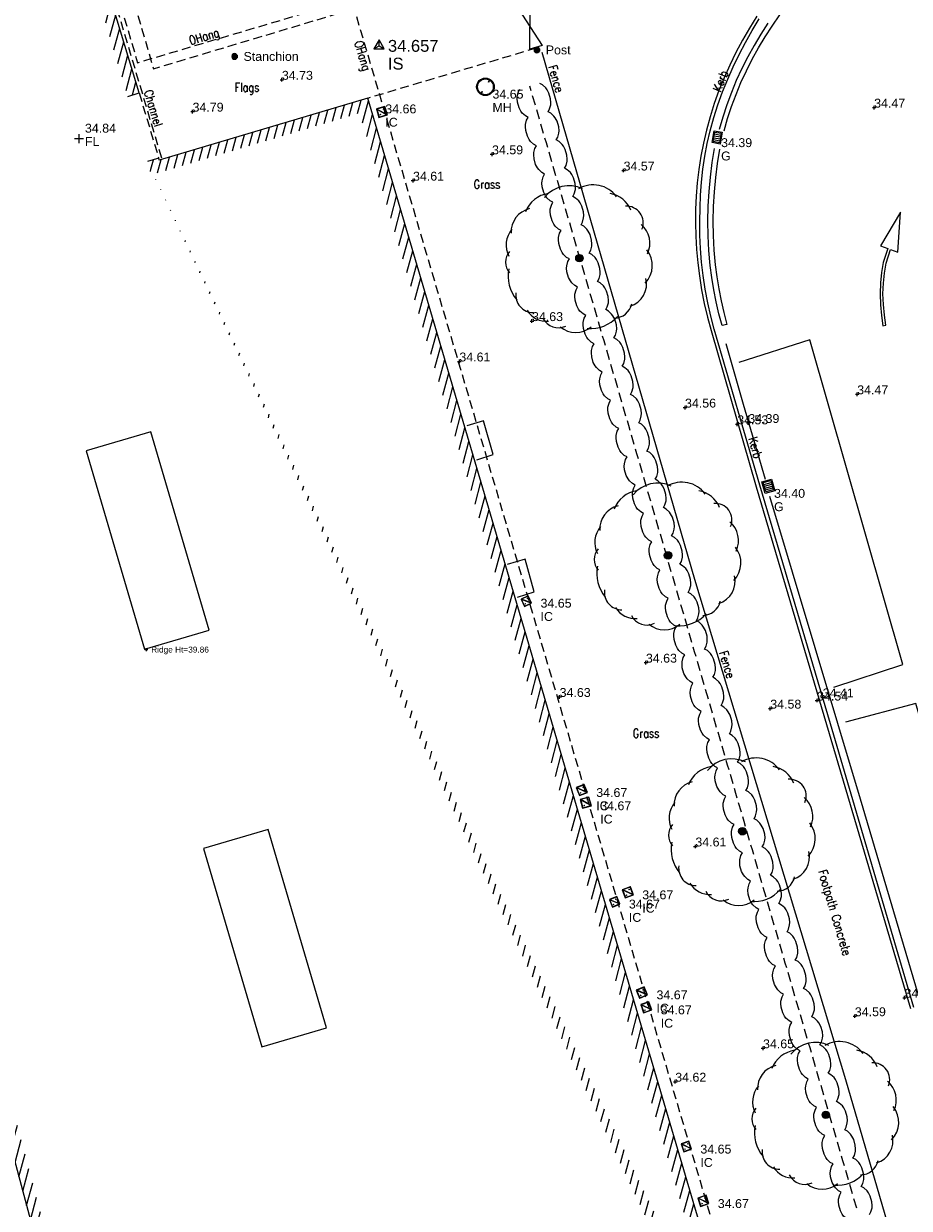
# Model space of a CAD drawing. Extents: x 708194 to 708420, y 776576 to 776889.
# Tile 18 of 30: x 708324 to 708354, y 776661 to 776701. Entities that reach past the tile are written whole.
import ezdxf
from ezdxf.enums import TextEntityAlignment as Align

# ---------------------------------------------------------------- set-up
doc = ezdxf.new("R2010")
doc.units = 0
doc.header["$LTSCALE"] = 0.15
doc.header["$MEASUREMENT"] = 0
doc.linetypes.add('Dashed', pattern=[3, 2, -1])
doc.layers.get('0').update_dxf_attribs({"linetype": 'CONTINUOUS'})
for name, color, linetype in [('Building', 8, 'CONTINUOUS'), ('Building Heights', 6, 'CONTINUOUS'), ('Channel', 132, 'Dashed'), ('Fence', 32, 'CONTINUOUS'), ('Floor Level', 7, 'CONTINUOUS'), ('Gate', 3, 'CONTINUOUS'), ('Gen Spec', 7, 'CONTINUOUS'), ('Ground Levels', 3, 'CONTINUOUS'), ('Gulley', 4, 'CONTINUOUS'), ('Hedge', 3, 'CONTINUOUS'), ('IC', 5, 'CONTINUOUS'), ('Kerb', 30, 'CONTINUOUS'), ('Levels', 7, 'CONTINUOUS'), ('Manholes', 7, 'CONTINUOUS'), ('OHang', 6, 'Dashed'), ('Road Markings', 9, 'CONTINUOUS'), ('Street Furniture', 1, 'CONTINUOUS'), ('Survey Stations', 1, 'CONTINUOUS'), ('Text', 2, 'CONTINUOUS'), ('Top of Kerb Line', 2, 'CONTINUOUS'), ('Trees', 3, 'CONTINUOUS'), ('Verge', 1, 'Dashed')]:
    doc.layers.add(name, color=color, linetype=linetype)
doc.styles.add('Default', font='arial.ttf')
doc.styles.add('Height Annotation', font='arial.ttf')
doc.styles.get("Standard").update_dxf_attribs({"font": 'ROMANS.SHX', "width": 0.8, "height": 0.3})
doc.styles.add('Station Text', font='arial.ttf')
pattern_1 = [(75, (0, 0), (-0.24148145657, 0.064704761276), [])]

# ---------------------------------------------------------------- blocks, each defined once
blk = doc.blocks.new('GULLY1')
at = {"color": 4, "linetype": 'Continuous', "flags": 128}
for points in [[(0.467377, 0.422146), (0, 0.422146)], [(0, 0.422146), (0, 0)], [(0, 0), (0.467377, 0)], [(0.420528, 0.375297), (0.046848, 0.375297)], [(0.046848, 0.375297), (0.046848, 0.046848)], [(0.046848, 0.046848), (0.420528, 0.046848)], [(0.124528, 0.046848), (0.124528, 0.375297)], [(0.198528, 0.046848), (0.198528, 0.375297)], [(0.272528, 0.046848), (0.272528, 0.375297)], [(0.346528, 0.046848), (0.346528, 0.375297)], [(0.420528, 0.046848), (0.420528, 0.375297)], [(0.467377, 0), (0.467377, 0.422146)]]:
    blk.add_lwpolyline(points, dxfattribs=at)
blk = doc.blocks.new('PT_PLUS')
at = {"color": 0, "linetype": 'Continuous', "flags": 128}
for points in [[(-0.5, 0), (0.5, 0)], [(0, -0.5), (0, 0.5)]]:
    blk.add_lwpolyline(points, dxfattribs=at)
blk = doc.blocks.new('PT_STATION')
at = {"color": 0, "linetype": 'Continuous', "flags": 128}
for points in [[(0, 0.5), (-0.433, -0.25)], [(-0.433, -0.25), (0, 0), (0, 0.5)], [(0.433, -0.25), (0, 0.5)], [(0, 0), (0.433, -0.25)], [(-0.433, -0.25), (0.433, -0.25)]]:
    blk.add_lwpolyline(points, dxfattribs=at)
blk = doc.blocks.new('MHS1')
at = {"color": 7, "linetype": 'Continuous', "flags": 128}
for points in [[(0.665963, 0.665963), (0, 0.665963)], [(0, 0.665963), (0, 0)], [(0, 0), (0.665963, 0)], [(0.652643, 0.652643), (0.013319, 0.652643)], [(0.013319, 0.652643), (0.013319, 0.013319)], [(0.013319, 0.013319), (0.652643, 0.013319)], [(0.019979, 0.019979), (0.645984, 0.645984)], [(0.019979, 0.029397), (0.636566, 0.645984)], [(0.645984, 0.645984), (0.019979, 0.645984)], [(0.019979, 0.645984), (0.019979, 0.019979)], [(0.019979, 0.019979), (0.645984, 0.019979)], [(0.029397, 0.019979), (0.645984, 0.636566)], [(0.146713, 0.513599), (0.152363, 0.51925)], [(0.155674, 0.504638), (0.146713, 0.513599)], [(0.161325, 0.510289), (0.152363, 0.51925)], [(0.171657, 0.488655), (0.180618, 0.479694)], [(0.177308, 0.494306), (0.186269, 0.485345)], [(0.186269, 0.485345), (0.180618, 0.479694)], [(0.479694, 0.180618), (0.485345, 0.186269)], [(0.488655, 0.171657), (0.479694, 0.180618)], [(0.494306, 0.177308), (0.485345, 0.186269)], [(0.504638, 0.155674), (0.513599, 0.146713)], [(0.510289, 0.161325), (0.51925, 0.152363)], [(0.51925, 0.152363), (0.513599, 0.146713)], [(0.645984, 0.019979), (0.645984, 0.645984)], [(0.652643, 0.013319), (0.652643, 0.652643)], [(0.665963, 0), (0.665963, 0.665963)]]:
    blk.add_lwpolyline(points, dxfattribs=at)
at = {"color": 7, "linetype": 'Continuous'}
for centre, start, end in [((0.166491, 0.499472), 154.471221, 295.528779), ((0.166491, 0.499472), -25.528779, 115.528779), ((0.499472, 0.166491), 154.471221, 295.528779), ((0.499472, 0.166491), -25.528779, 115.528779)]:
    blk.add_arc(centre, 0.011987, start, end, dxfattribs=at)
blk = doc.blocks.new('RS')
at = {"color": 8, "linetype": 'Continuous', "flags": 128}
for points in [[(-0.083713, 0.044426), (-0.083713, -0.044426)], [(-0.073184, -0.060215), (-0.073184, 0.060215)], [(-0.062653, 0.071107), (-0.062654, -0.071107)], [(-0.052123, -0.07915), (-0.052123, 0.07915)], [(-0.041594, 0.085156), (-0.041594, -0.085156)], [(-0.031064, -0.089536), (-0.031064, 0.089536)], [(-0.020533, 0.09252), (-0.020533, -0.09252)], [(-0.010004, -0.09477), (-0.010004, 0.09477)], [(0.000526, 0.09477), (0.000526, -0.09477)], [(0.011056, -0.09477), (0.011056, 0.09477)], [(0.021587, 0.09228), (0.021587, -0.09228)], [(0.032116, -0.089164), (0.032116, 0.089164)], [(0.042646, 0.084634), (0.042646, -0.084634)], [(0.053177, -0.078447), (0.053177, 0.078447)], [(0.063706, 0.070165), (0.063706, -0.070165)], [(0.074236, -0.058912), (0.074236, 0.058912)], [(0.084767, 0.04212), (0.084767, -0.042382)]]:
    blk.add_lwpolyline(points, dxfattribs=at)
at = {"color": 8, "linetype": 'Continuous'}
blk.add_arc((0, 0), 0.094771, 90.318307, 449.681693, dxfattribs=at)
blk = doc.blocks.new('TREE5')
at = {"color": 44, "linetype": 'Continuous', "flags": 128}
for points in [[(-0.094481, 0.084411), (-0.094481, -0.084411)], [(-0.067486, -0.107226), (-0.067486, 0.107226)], [(-0.040492, 0.120051), (-0.040492, -0.120051)], [(-0.013497, -0.125975), (-0.013497, 0.125975)], [(0.013497, 0.125975), (0.013497, -0.125975)], [(0.040492, -0.120051), (0.040492, 0.120051)], [(0.067486, 0.107226), (0.067486, -0.107226)], [(0.094481, -0.084411), (0.094481, 0.084411)]]:
    blk.add_lwpolyline(points, dxfattribs=at)
at = {"color": 44, "linetype": 'Continuous'}
blk.add_circle((0, 0), 0.126696, dxfattribs=at)
at = {"color": 3, "linetype": 'Continuous'}
for centre, radius, start, end in [((-0.351434, 1.376214), 1.066942, 64.735942, 141.078875), ((0.463374, 1.490188), 0.983588, 36.358776, 120.104647), ((-0.913951, 1.214287), 0.975335, 97.87745, 158.95866), ((0.897292, 1.289976), 0.902002, 21.327575, 80.817338), ((-1.495841, 0.88369), 0.811557, 103.867301, 182.986637), ((1.597409, 1.194285), 0.559657, -23.033508, 94.852954), ((-1.647334, 0.439368), 0.828785, 139.709963, 206.870364), ((1.545857, 0.500679), 0.833678, -25.245246, 49.646184), ((-1.939407, -0.136073), 0.554512, 139.308665, 220.691335), ((1.612818, -0.253196), 0.848096, -44.321793, 38.869171), ((-1.156085, -0.604727), 1.253935, 168.91805, 219.84474), ((1.480601, -0.869183), 0.78757, -73.009177, 13.519414), ((-1.564101, -1.249366), 0.587302, 171.949072, 270.746483), ((1.169291, -1.415867), 0.608241, -89.449267, -11.971919), ((-1.106335, -1.359725), 0.773709, -149.167056, -85.648095), ((0.375133, -1.162346), 1.214916, -95.219623, -41.698425), ((-0.712871, -1.769669), 0.580891, -154.025606, -64.025606), ((-0.123705, -1.708457), 0.803156, -130.556891, -49.443109)]:
    blk.add_arc(centre, radius, start, end, dxfattribs=at)
blk = doc.blocks.new('MHR1')
at = {"color": 7, "linetype": 'Continuous', "flags": 128}
for points in [[(0.081175, 0.003996), (0.068502, 0.003996)], [(0.068502, -0.003996), (0.068502, 0.003996)], [(0.103779, 0.003996), (0.116452, 0.003996)], [(0.116452, 0.003996), (0.116452, -0.003996)], [(0.562184, 0.003996), (0.549511, 0.003996)], [(0.549511, -0.003996), (0.549511, 0.003996)], [(0.584787, 0.003996), (0.59746, 0.003996)], [(0.59746, 0.003996), (0.59746, -0.003996)], [(0.081175, -0.003996), (0.068502, -0.003996)], [(0.103779, -0.003996), (0.116452, -0.003996)], [(0.562184, -0.003996), (0.549511, -0.003996)], [(0.584787, -0.003996), (0.59746, -0.003996)]]:
    blk.add_lwpolyline(points, dxfattribs=at)
at = {"color": 7, "linetype": 'Continuous'}
for radius in [0.332981, 0.299683]:
    blk.add_circle((0.332981, 0), radius, dxfattribs=at)
for centre, start, end in [((0.092477, 0), 19.471221, 160.528779), ((0.573486, 0), 19.471221, 160.528779), ((0.092477, 0), -160.528779, -19.471221), ((0.573486, 0), -160.528779, -19.471221)]:
    blk.add_arc(centre, 0.011987, start, end, dxfattribs=at)

msp = doc.modelspace()

# ---------------------------------------------------------------- hatches: boundary and pattern name
at = {"layer": 'Text'}
h = msp.add_hatch(dxfattribs=at)
h.set_pattern_fill('ANSI31', color=256, scale=2, angle=30)
h.set_pattern_definition(pattern_1)
h.paths.add_polyline_path([(708327.208, 776698.773), (708326.096, 776702.482), (708333.161, 776704.581), (708325.069, 776732.013), (708316.334, 776729.345), (708316.891, 776727.365), (708316.506, 776727.257), (708315.843, 776729.613), (708325.338, 776732.514), (708333.658, 776704.311), (708326.594, 776702.213), (708327.591, 776698.888)])
h = msp.add_hatch(dxfattribs=at)
h.set_pattern_fill('ANSI31', color=256, scale=2, angle=30)
h.set_pattern_definition(pattern_1)
edge = h.paths.add_edge_path()
edge.add_line((708348.628, 776653.565), (708335.31, 776698.711))
edge.add_line((708335.31, 776698.711), (708328.271, 776696.62))
edge.add_line((708328.271, 776696.62), (708328.252, 776696.685))
edge.add_line((708328.252, 776696.685), (708327.868, 776696.57))
edge.add_line((708348.245, 776653.452), (708335.04, 776698.214))
edge.add_line((708335.04, 776698.214), (708328.002, 776696.123))
edge.add_line((708328.002, 776696.123), (708327.868, 776696.57))
h = msp.add_hatch(dxfattribs=at)
h.set_pattern_fill('ANSI31', color=256, scale=2, angle=30)
h.set_pattern_definition(pattern_1)
h.paths.add_polyline_path([(708317.454, 776696.692), (708317.068, 776696.589), (708317.094, 776696.492), (708314.593, 776695.825), (708325.949, 776653.224), (708326.336, 776653.328), (708315.083, 776695.542), (708317.583, 776696.208)])

# ---------------------------------------------------------------- linework, layer by layer
at = {"layer": 'Building', "flags": 128}
for points in [[(708327.208, 776698.773), (708327.591, 776698.888), (708326.594, 776702.213), (708333.658, 776704.311), (708325.338, 776732.514), (708315.843, 776729.613), (708316.506, 776727.257)], [(708317.454, 776696.692), (708317.068, 776696.589), (708317.094, 776696.492), (708314.593, 776695.825), (708325.949, 776653.224), (708326.336, 776653.328)]]:
    msp.add_lwpolyline(points, dxfattribs=at)
at = {"layer": 'Building'}
msp.add_lwpolyline([(708348.628, 776653.565), (708335.31, 776698.711), (708328.271, 776696.62), (708328.252, 776696.685), (708327.868, 776696.57)], dxfattribs=at)
at = {"layer": 'Channel', "flags": 128}
msp.add_lwpolyline([(708328.351, 776696.69), (708326.716, 776702.184)], dxfattribs=at)
at = {"layer": 'Fence', "flags": 128}
for points in [[(708361.355, 776632.032), (708360.639, 776634.235), (708355.553, 776651.515), (708351.456, 776665.57), (708346.359, 776682.467), (708341.195, 776700.259)], [(708338.999, 776686.505), (708339.548, 776686.682), (708339.217, 776687.821), (708338.656, 776687.652)], [(708340.362, 776681.865), (708340.93, 776682.048), (708340.622, 776683.149), (708340.023, 776682.972)]]:
    msp.add_lwpolyline(points, dxfattribs=at)
at = {"layer": 'Gate', "flags": 128}
msp.add_lwpolyline([(708341.197, 776700.489), (708340.785, 776700.37), (708340.8, 776701.862), (708340.389, 776701.743)], close=True, dxfattribs=at)
at = {"layer": 'Gen Spec', "flags": 128}
for points in [[(708325.8, 776686.801), (708327.774, 776680.108), (708329.957, 776680.752), (708327.983, 776687.445)], [(708329.762, 776673.376), (708331.736, 776666.683), (708333.919, 776667.327), (708331.945, 776674.02)]]:
    msp.add_lwpolyline(points, close=True, dxfattribs=at)
at = {"layer": 'Hedge'}
for p, q in [((708340.831, 776698.954), (708340.785, 776699.113)), ((708340.971, 776698.476), (708340.878, 776698.794)), ((708341.249, 776697.521), (708341.156, 776697.839)), ((708341.527, 776696.567), (708341.434, 776696.885)), ((708341.805, 776695.612), (708341.713, 776695.93)), ((708342.084, 776694.657), (708341.991, 776694.975)), ((708342.362, 776693.702), (708342.269, 776694.02)), ((708342.64, 776692.747), (708342.548, 776693.065)), ((708342.918, 776691.793), (708342.826, 776692.111)), ((708343.197, 776690.838), (708343.104, 776691.156)), ((708343.475, 776689.883), (708343.382, 776690.201)), ((708343.753, 776688.928), (708343.661, 776689.246)), ((708344.031, 776687.974), (708343.939, 776688.291)), ((708344.31, 776687.019), (708344.217, 776687.337)), ((708344.588, 776686.064), (708344.495, 776686.382)), ((708344.866, 776685.109), (708344.774, 776685.427)), ((708345.145, 776684.154), (708345.052, 776684.472)), ((708345.423, 776683.2), (708345.33, 776683.518)), ((708345.701, 776682.245), (708345.608, 776682.563)), ((708345.979, 776681.29), (708345.887, 776681.608)), ((708346.258, 776680.335), (708346.165, 776680.653)), ((708346.536, 776679.381), (708346.443, 776679.698)), ((708346.814, 776678.426), (708346.721, 776678.744)), ((708347.092, 776677.471), (708347, 776677.789)), ((708347.371, 776676.516), (708347.278, 776676.834)), ((708347.649, 776675.561), (708347.556, 776675.879)), ((708347.927, 776674.607), (708347.834, 776674.925)), ((708348.205, 776673.652), (708348.113, 776673.97)), ((708348.484, 776672.697), (708348.391, 776673.015)), ((708348.762, 776671.742), (708348.669, 776672.06)), ((708349.04, 776670.787), (708348.948, 776671.105)), ((708349.318, 776669.833), (708349.226, 776670.151)), ((708349.597, 776668.878), (708349.504, 776669.196)), ((708349.875, 776667.923), (708349.782, 776668.241)), ((708350.153, 776666.968), (708350.061, 776667.286)), ((708350.431, 776666.014), (708350.339, 776666.331)), ((708350.71, 776665.059), (708350.617, 776665.377)), ((708350.988, 776664.104), (708350.895, 776664.422)), ((708351.266, 776663.149), (708351.174, 776663.467)), ((708351.545, 776662.194), (708351.452, 776662.512)), ((708351.823, 776661.24), (708351.73, 776661.558))]:
    msp.add_line(p, q, dxfattribs=at)
at = {"layer": 'Hedge', "flags": 128}
for points in [[(708340.727, 776698.06), (708340.634, 776698.111), (708340.528, 776698.209), (708340.483, 776698.274), (708340.424, 776698.386), (708340.368, 776698.577), (708340.357, 776698.704), (708340.361, 776698.782), (708340.398, 776698.922), (708340.449, 776699.015)], [(708341.399, 776698.256), (708341.45, 776698.349), (708341.488, 776698.489), (708341.491, 776698.568), (708341.48, 776698.694), (708341.424, 776698.885), (708341.366, 776698.997), (708341.321, 776699.062), (708341.214, 776699.16), (708341.121, 776699.211)], [(708341.006, 776697.106), (708340.913, 776697.156), (708340.806, 776697.254), (708340.761, 776697.319), (708340.702, 776697.431), (708340.647, 776697.622), (708340.636, 776697.749), (708340.639, 776697.827), (708340.676, 776697.968), (708340.727, 776698.06)], [(708341.11, 776697.999), (708341.063, 776698.158), (708341.017, 776698.317)], [(708341.678, 776697.301), (708341.729, 776697.394), (708341.766, 776697.534), (708341.769, 776697.613), (708341.758, 776697.739), (708341.703, 776697.93), (708341.644, 776698.043), (708341.599, 776698.107), (708341.492, 776698.206), (708341.399, 776698.256)], [(708341.388, 776697.044), (708341.342, 776697.203), (708341.295, 776697.362)], [(708341.956, 776696.347), (708342.007, 776696.439), (708342.044, 776696.58), (708342.047, 776696.658), (708342.037, 776696.784), (708341.981, 776696.975), (708341.922, 776697.088), (708341.877, 776697.152), (708341.77, 776697.251), (708341.678, 776697.301)], [(708341.284, 776696.151), (708341.191, 776696.201), (708341.084, 776696.3), (708341.039, 776696.364), (708340.98, 776696.477), (708340.925, 776696.668), (708340.914, 776696.794), (708340.917, 776696.873), (708340.954, 776697.013), (708341.006, 776697.106)], [(708341.562, 776695.196), (708341.469, 776695.247), (708341.362, 776695.345), (708341.317, 776695.41), (708341.259, 776695.522), (708341.203, 776695.713), (708341.192, 776695.839), (708341.195, 776695.918), (708341.233, 776696.058), (708341.284, 776696.151)], [(708341.666, 776696.089), (708341.62, 776696.249), (708341.574, 776696.407)], [(708342.234, 776695.392), (708342.285, 776695.484), (708342.322, 776695.625), (708342.326, 776695.703), (708342.315, 776695.83), (708342.259, 776696.021), (708342.2, 776696.133), (708342.155, 776696.198), (708342.049, 776696.296), (708341.956, 776696.347)], [(708341.945, 776695.134), (708341.898, 776695.294), (708341.852, 776695.452)], [(708342.512, 776694.437), (708342.563, 776694.53), (708342.601, 776694.67), (708342.604, 776694.749), (708342.593, 776694.875), (708342.537, 776695.066), (708342.479, 776695.178), (708342.434, 776695.243), (708342.327, 776695.341), (708342.234, 776695.392)], [(708341.84, 776694.241), (708341.747, 776694.292), (708341.641, 776694.39), (708341.596, 776694.455), (708341.537, 776694.567), (708341.481, 776694.758), (708341.471, 776694.884), (708341.474, 776694.963), (708341.511, 776695.103), (708341.562, 776695.196)], [(708342.223, 776694.18), (708342.176, 776694.339), (708342.13, 776694.498)], [(708342.119, 776693.286), (708342.026, 776693.337), (708341.919, 776693.435), (708341.874, 776693.5), (708341.815, 776693.612), (708341.76, 776693.803), (708341.749, 776693.93), (708341.752, 776694.008), (708341.789, 776694.149), (708341.84, 776694.241)], [(708342.791, 776693.482), (708342.842, 776693.575), (708342.879, 776693.715), (708342.882, 776693.794), (708342.871, 776693.92), (708342.816, 776694.111), (708342.757, 776694.223), (708342.712, 776694.288), (708342.605, 776694.386), (708342.512, 776694.437)], [(708342.397, 776692.332), (708342.304, 776692.382), (708342.197, 776692.481), (708342.152, 776692.545), (708342.093, 776692.658), (708342.038, 776692.849), (708342.027, 776692.975), (708342.03, 776693.053), (708342.067, 776693.194), (708342.119, 776693.286)], [(708342.501, 776693.225), (708342.455, 776693.384), (708342.408, 776693.543)], [(708343.069, 776692.527), (708343.12, 776692.62), (708343.157, 776692.76), (708343.16, 776692.839), (708343.15, 776692.965), (708343.094, 776693.156), (708343.035, 776693.269), (708342.99, 776693.333), (708342.883, 776693.432), (708342.791, 776693.482)], [(708342.779, 776692.27), (708342.733, 776692.43), (708342.687, 776692.588)], [(708343.347, 776691.573), (708343.398, 776691.665), (708343.435, 776691.806), (708343.439, 776691.884), (708343.428, 776692.011), (708343.372, 776692.201), (708343.313, 776692.314), (708343.269, 776692.378), (708343.162, 776692.477), (708343.069, 776692.527)], [(708342.675, 776691.377), (708342.582, 776691.427), (708342.475, 776691.526), (708342.431, 776691.59), (708342.372, 776691.703), (708342.316, 776691.894), (708342.305, 776692.02), (708342.308, 776692.099), (708342.346, 776692.239), (708342.397, 776692.332)], [(708342.953, 776690.422), (708342.86, 776690.473), (708342.754, 776690.571), (708342.709, 776690.636), (708342.65, 776690.748), (708342.594, 776690.939), (708342.584, 776691.065), (708342.587, 776691.144), (708342.624, 776691.284), (708342.675, 776691.377)], [(708343.058, 776691.315), (708343.011, 776691.475), (708342.965, 776691.633)], [(708343.625, 776690.618), (708343.677, 776690.71), (708343.714, 776690.851), (708343.717, 776690.929), (708343.706, 776691.056), (708343.65, 776691.247), (708343.592, 776691.359), (708343.547, 776691.424), (708343.44, 776691.522), (708343.347, 776691.573)], [(708343.336, 776690.361), (708343.289, 776690.52), (708343.243, 776690.678)], [(708343.904, 776689.663), (708343.955, 776689.756), (708343.992, 776689.896), (708343.995, 776689.975), (708343.984, 776690.101), (708343.929, 776690.292), (708343.87, 776690.404), (708343.825, 776690.469), (708343.718, 776690.567), (708343.625, 776690.618)], [(708343.232, 776689.467), (708343.139, 776689.518), (708343.032, 776689.616), (708342.987, 776689.681), (708342.928, 776689.793), (708342.873, 776689.984), (708342.862, 776690.11), (708342.865, 776690.189), (708342.902, 776690.329), (708342.953, 776690.422)], [(708343.614, 776689.406), (708343.568, 776689.565), (708343.521, 776689.724)], [(708344.182, 776688.708), (708344.233, 776688.801), (708344.27, 776688.941), (708344.273, 776689.02), (708344.263, 776689.146), (708344.207, 776689.337), (708344.148, 776689.45), (708344.103, 776689.514), (708343.997, 776689.612), (708343.904, 776689.663)], [(708343.51, 776688.512), (708343.417, 776688.563), (708343.31, 776688.661), (708343.265, 776688.726), (708343.207, 776688.838), (708343.151, 776689.029), (708343.14, 776689.156), (708343.143, 776689.234), (708343.18, 776689.375), (708343.232, 776689.467)], [(708343.788, 776687.558), (708343.695, 776687.608), (708343.588, 776687.707), (708343.544, 776687.771), (708343.485, 776687.884), (708343.429, 776688.075), (708343.418, 776688.201), (708343.421, 776688.28), (708343.459, 776688.42), (708343.51, 776688.512)], [(708343.892, 776688.451), (708343.846, 776688.61), (708343.8, 776688.769)], [(708344.46, 776687.754), (708344.511, 776687.846), (708344.549, 776687.986), (708344.552, 776688.065), (708344.541, 776688.191), (708344.485, 776688.382), (708344.426, 776688.495), (708344.382, 776688.559), (708344.275, 776688.658), (708344.182, 776688.708)], [(708344.171, 776687.496), (708344.124, 776687.656), (708344.078, 776687.814)], [(708344.738, 776686.799), (708344.79, 776686.891), (708344.827, 776687.032), (708344.83, 776687.11), (708344.819, 776687.237), (708344.763, 776687.428), (708344.705, 776687.54), (708344.66, 776687.605), (708344.553, 776687.703), (708344.46, 776687.754)], [(708344.066, 776686.603), (708343.973, 776686.654), (708343.867, 776686.752), (708343.822, 776686.816), (708343.763, 776686.929), (708343.707, 776687.12), (708343.697, 776687.246), (708343.7, 776687.325), (708343.737, 776687.465), (708343.788, 776687.558)], [(708344.449, 776686.541), (708344.402, 776686.701), (708344.356, 776686.859)], [(708344.345, 776685.648), (708344.252, 776685.699), (708344.145, 776685.797), (708344.1, 776685.862), (708344.041, 776685.974), (708343.986, 776686.165), (708343.975, 776686.291), (708343.978, 776686.37), (708344.015, 776686.51), (708344.066, 776686.603)], [(708345.017, 776685.844), (708345.068, 776685.937), (708345.105, 776686.077), (708345.108, 776686.156), (708345.097, 776686.282), (708345.042, 776686.473), (708344.983, 776686.585), (708344.938, 776686.65), (708344.831, 776686.748), (708344.738, 776686.799)], [(708344.727, 776685.587), (708344.681, 776685.746), (708344.634, 776685.905)], [(708345.295, 776684.889), (708345.346, 776684.982), (708345.383, 776685.122), (708345.386, 776685.201), (708345.376, 776685.327), (708345.32, 776685.518), (708345.261, 776685.63), (708345.216, 776685.695), (708345.11, 776685.793), (708345.017, 776685.844)], [(708344.623, 776684.693), (708344.53, 776684.744), (708344.423, 776684.842), (708344.378, 776684.907), (708344.32, 776685.019), (708344.264, 776685.21), (708344.253, 776685.337), (708344.256, 776685.415), (708344.293, 776685.556), (708344.345, 776685.648)], [(708345.005, 776684.632), (708344.959, 776684.791), (708344.913, 776684.95)], [(708345.573, 776683.934), (708345.624, 776684.027), (708345.662, 776684.167), (708345.665, 776684.246), (708345.654, 776684.372), (708345.598, 776684.563), (708345.539, 776684.676), (708345.495, 776684.74), (708345.388, 776684.839), (708345.295, 776684.889)], [(708344.901, 776683.739), (708344.808, 776683.789), (708344.701, 776683.888), (708344.657, 776683.952), (708344.598, 776684.065), (708344.542, 776684.255), (708344.531, 776684.382), (708344.535, 776684.46), (708344.572, 776684.601), (708344.623, 776684.693)], [(708345.179, 776682.784), (708345.087, 776682.834), (708344.98, 776682.933), (708344.935, 776682.997), (708344.876, 776683.11), (708344.82, 776683.301), (708344.81, 776683.427), (708344.813, 776683.506), (708344.85, 776683.646), (708344.901, 776683.739)], [(708345.284, 776683.677), (708345.237, 776683.836), (708345.191, 776683.995)], [(708345.851, 776682.98), (708345.903, 776683.072), (708345.94, 776683.213), (708345.943, 776683.291), (708345.932, 776683.417), (708345.877, 776683.608), (708345.818, 776683.721), (708345.773, 776683.785), (708345.666, 776683.884), (708345.573, 776683.934)], [(708345.562, 776682.722), (708345.515, 776682.882), (708345.469, 776683.04)], [(708346.13, 776682.025), (708346.181, 776682.117), (708346.218, 776682.258), (708346.221, 776682.336), (708346.21, 776682.463), (708346.155, 776682.654), (708346.096, 776682.766), (708346.051, 776682.831), (708345.944, 776682.929), (708345.851, 776682.98)], [(708345.458, 776681.829), (708345.365, 776681.88), (708345.258, 776681.978), (708345.213, 776682.043), (708345.154, 776682.155), (708345.099, 776682.346), (708345.088, 776682.472), (708345.091, 776682.551), (708345.128, 776682.691), (708345.179, 776682.784)], [(708345.84, 776681.767), (708345.794, 776681.927), (708345.748, 776682.085)], [(708345.736, 776680.874), (708345.643, 776680.925), (708345.536, 776681.023), (708345.491, 776681.088), (708345.433, 776681.2), (708345.377, 776681.391), (708345.366, 776681.517), (708345.369, 776681.596), (708345.407, 776681.736), (708345.458, 776681.829)], [(708346.408, 776681.07), (708346.459, 776681.163), (708346.496, 776681.303), (708346.499, 776681.382), (708346.489, 776681.508), (708346.433, 776681.699), (708346.374, 776681.811), (708346.329, 776681.876), (708346.223, 776681.974), (708346.13, 776682.025)], [(708346.014, 776679.919), (708345.921, 776679.97), (708345.815, 776680.068), (708345.77, 776680.133), (708345.711, 776680.245), (708345.655, 776680.436), (708345.644, 776680.563), (708345.648, 776680.641), (708345.685, 776680.782), (708345.736, 776680.874)], [(708346.118, 776680.813), (708346.072, 776680.972), (708346.026, 776681.131)], [(708346.686, 776680.115), (708346.737, 776680.208), (708346.775, 776680.348), (708346.778, 776680.427), (708346.767, 776680.553), (708346.711, 776680.744), (708346.653, 776680.856), (708346.608, 776680.921), (708346.501, 776681.019), (708346.408, 776681.07)], [(708346.397, 776679.858), (708346.35, 776680.017), (708346.304, 776680.176)], [(708346.964, 776679.16), (708347.016, 776679.253), (708347.053, 776679.393), (708347.056, 776679.472), (708347.045, 776679.598), (708346.99, 776679.789), (708346.931, 776679.902), (708346.886, 776679.966), (708346.779, 776680.065), (708346.686, 776680.115)], [(708346.292, 776678.965), (708346.2, 776679.015), (708346.093, 776679.114), (708346.048, 776679.178), (708345.989, 776679.291), (708345.933, 776679.482), (708345.923, 776679.608), (708345.926, 776679.686), (708345.963, 776679.827), (708346.014, 776679.919)], [(708346.571, 776678.01), (708346.478, 776678.06), (708346.371, 776678.159), (708346.326, 776678.223), (708346.267, 776678.336), (708346.212, 776678.527), (708346.201, 776678.653), (708346.204, 776678.732), (708346.241, 776678.872), (708346.292, 776678.965)], [(708346.675, 776678.903), (708346.628, 776679.063), (708346.582, 776679.221)], [(708347.243, 776678.206), (708347.294, 776678.298), (708347.331, 776678.439), (708347.334, 776678.517), (708347.323, 776678.644), (708347.268, 776678.835), (708347.209, 776678.947), (708347.164, 776679.012), (708347.057, 776679.11), (708346.964, 776679.16)], [(708346.953, 776677.948), (708346.907, 776678.108), (708346.861, 776678.266)], [(708347.521, 776677.251), (708347.572, 776677.344), (708347.609, 776677.484), (708347.613, 776677.562), (708347.602, 776677.689), (708347.546, 776677.88), (708347.487, 776677.992), (708347.442, 776678.057), (708347.336, 776678.155), (708347.243, 776678.206)], [(708346.849, 776677.055), (708346.756, 776677.106), (708346.649, 776677.204), (708346.604, 776677.269), (708346.546, 776677.381), (708346.49, 776677.572), (708346.479, 776677.698), (708346.482, 776677.777), (708346.52, 776677.917), (708346.571, 776678.01)], [(708347.231, 776676.994), (708347.185, 776677.153), (708347.139, 776677.311)], [(708347.127, 776676.1), (708347.034, 776676.151), (708346.928, 776676.249), (708346.883, 776676.314), (708346.824, 776676.426), (708346.768, 776676.617), (708346.757, 776676.744), (708346.761, 776676.822), (708346.798, 776676.962), (708346.849, 776677.055)], [(708347.799, 776676.296), (708347.85, 776676.389), (708347.888, 776676.529), (708347.891, 776676.608), (708347.88, 776676.734), (708347.824, 776676.925), (708347.766, 776677.037), (708347.721, 776677.102), (708347.614, 776677.2), (708347.521, 776677.251)], [(708347.406, 776675.146), (708347.313, 776675.196), (708347.206, 776675.294), (708347.161, 776675.359), (708347.102, 776675.471), (708347.047, 776675.662), (708347.036, 776675.789), (708347.039, 776675.867), (708347.076, 776676.008), (708347.127, 776676.1)], [(708347.51, 776676.039), (708347.463, 776676.198), (708347.417, 776676.357)], [(708348.078, 776675.341), (708348.129, 776675.434), (708348.166, 776675.574), (708348.169, 776675.653), (708348.158, 776675.779), (708348.103, 776675.97), (708348.044, 776676.083), (708347.999, 776676.147), (708347.892, 776676.246), (708347.799, 776676.296)], [(708347.788, 776675.084), (708347.742, 776675.243), (708347.695, 776675.402)], [(708348.356, 776674.387), (708348.407, 776674.479), (708348.444, 776674.62), (708348.447, 776674.698), (708348.437, 776674.824), (708348.381, 776675.015), (708348.322, 776675.128), (708348.277, 776675.192), (708348.17, 776675.291), (708348.078, 776675.341)], [(708347.684, 776674.191), (708347.591, 776674.241), (708347.484, 776674.34), (708347.439, 776674.404), (708347.38, 776674.517), (708347.325, 776674.708), (708347.314, 776674.834), (708347.317, 776674.913), (708347.354, 776675.053), (708347.406, 776675.146)], [(708347.962, 776673.236), (708347.869, 776673.287), (708347.762, 776673.385), (708347.717, 776673.45), (708347.659, 776673.562), (708347.603, 776673.753), (708347.592, 776673.879), (708347.595, 776673.958), (708347.633, 776674.098), (708347.684, 776674.191)], [(708348.066, 776674.129), (708348.02, 776674.289), (708347.974, 776674.447)], [(708348.634, 776673.432), (708348.685, 776673.524), (708348.722, 776673.665), (708348.726, 776673.743), (708348.715, 776673.87), (708348.659, 776674.061), (708348.6, 776674.173), (708348.555, 776674.238), (708348.449, 776674.336), (708348.356, 776674.387)], [(708348.345, 776673.174), (708348.298, 776673.334), (708348.252, 776673.492)], [(708348.912, 776672.477), (708348.963, 776672.57), (708349.001, 776672.71), (708349.004, 776672.789), (708348.993, 776672.915), (708348.937, 776673.106), (708348.879, 776673.218), (708348.834, 776673.283), (708348.727, 776673.381), (708348.634, 776673.432)], [(708348.24, 776672.281), (708348.147, 776672.332), (708348.041, 776672.43), (708347.996, 776672.495), (708347.937, 776672.607), (708347.881, 776672.798), (708347.871, 776672.924), (708347.874, 776673.003), (708347.911, 776673.143), (708347.962, 776673.236)], [(708348.623, 776672.22), (708348.576, 776672.379), (708348.53, 776672.538)], [(708349.191, 776671.522), (708349.242, 776671.615), (708349.279, 776671.755), (708349.282, 776671.834), (708349.271, 776671.96), (708349.216, 776672.151), (708349.157, 776672.263), (708349.112, 776672.328), (708349.005, 776672.426), (708348.912, 776672.477)], [(708348.519, 776671.326), (708348.426, 776671.377), (708348.319, 776671.475), (708348.274, 776671.54), (708348.215, 776671.652), (708348.16, 776671.843), (708348.149, 776671.97), (708348.152, 776672.048), (708348.189, 776672.189), (708348.24, 776672.281)], [(708348.797, 776670.372), (708348.704, 776670.422), (708348.597, 776670.521), (708348.552, 776670.585), (708348.493, 776670.698), (708348.438, 776670.889), (708348.427, 776671.015), (708348.43, 776671.093), (708348.467, 776671.234), (708348.519, 776671.326)], [(708348.901, 776671.265), (708348.855, 776671.424), (708348.808, 776671.583)], [(708349.469, 776670.567), (708349.52, 776670.66), (708349.557, 776670.8), (708349.56, 776670.879), (708349.55, 776671.005), (708349.494, 776671.196), (708349.435, 776671.309), (708349.39, 776671.373), (708349.283, 776671.472), (708349.191, 776671.522)], [(708349.179, 776670.31), (708349.133, 776670.47), (708349.087, 776670.628)], [(708349.747, 776669.613), (708349.798, 776669.705), (708349.835, 776669.846), (708349.839, 776669.924), (708349.828, 776670.051), (708349.772, 776670.241), (708349.713, 776670.354), (708349.669, 776670.418), (708349.562, 776670.517), (708349.469, 776670.567)], [(708349.075, 776669.417), (708348.982, 776669.467), (708348.875, 776669.566), (708348.831, 776669.63), (708348.772, 776669.743), (708348.716, 776669.934), (708348.705, 776670.06), (708348.708, 776670.139), (708348.746, 776670.279), (708348.797, 776670.372)], [(708349.458, 776669.355), (708349.411, 776669.515), (708349.365, 776669.673)], [(708349.353, 776668.462), (708349.26, 776668.513), (708349.154, 776668.611), (708349.109, 776668.676), (708349.05, 776668.788), (708348.994, 776668.979), (708348.984, 776669.105), (708348.987, 776669.184), (708349.024, 776669.324), (708349.075, 776669.417)], [(708350.025, 776668.658), (708350.077, 776668.75), (708350.114, 776668.891), (708350.117, 776668.969), (708350.106, 776669.096), (708350.05, 776669.287), (708349.992, 776669.399), (708349.947, 776669.464), (708349.84, 776669.562), (708349.747, 776669.613)], [(708349.632, 776667.507), (708349.539, 776667.558), (708349.432, 776667.656), (708349.387, 776667.721), (708349.328, 776667.833), (708349.273, 776668.024), (708349.262, 776668.15), (708349.265, 776668.229), (708349.302, 776668.369), (708349.353, 776668.462)], [(708349.736, 776668.401), (708349.689, 776668.56), (708349.643, 776668.718)], [(708350.304, 776667.703), (708350.355, 776667.796), (708350.392, 776667.936), (708350.395, 776668.015), (708350.384, 776668.141), (708350.329, 776668.332), (708350.27, 776668.444), (708350.225, 776668.509), (708350.118, 776668.607), (708350.025, 776668.658)], [(708350.014, 776667.446), (708349.968, 776667.605), (708349.921, 776667.764)], [(708350.582, 776666.748), (708350.633, 776666.841), (708350.67, 776666.981), (708350.673, 776667.06), (708350.663, 776667.186), (708350.607, 776667.377), (708350.548, 776667.49), (708350.503, 776667.554), (708350.397, 776667.652), (708350.304, 776667.703)], [(708349.91, 776666.552), (708349.817, 776666.603), (708349.71, 776666.701), (708349.665, 776666.766), (708349.607, 776666.878), (708349.551, 776667.069), (708349.54, 776667.196), (708349.543, 776667.274), (708349.58, 776667.415), (708349.632, 776667.507)], [(708350.188, 776665.598), (708350.095, 776665.648), (708349.988, 776665.747), (708349.944, 776665.811), (708349.885, 776665.924), (708349.829, 776666.115), (708349.818, 776666.241), (708349.821, 776666.32), (708349.859, 776666.46), (708349.91, 776666.552)], [(708350.292, 776666.491), (708350.246, 776666.65), (708350.2, 776666.809)], [(708350.86, 776665.794), (708350.911, 776665.886), (708350.949, 776666.026), (708350.952, 776666.105), (708350.941, 776666.231), (708350.885, 776666.422), (708350.826, 776666.535), (708350.782, 776666.599), (708350.675, 776666.698), (708350.582, 776666.748)], [(708350.571, 776665.536), (708350.524, 776665.696), (708350.478, 776665.854)], [(708351.138, 776664.839), (708351.19, 776664.931), (708351.227, 776665.072), (708351.23, 776665.15), (708351.219, 776665.277), (708351.163, 776665.468), (708351.105, 776665.58), (708351.06, 776665.645), (708350.953, 776665.743), (708350.86, 776665.794)], [(708350.466, 776664.643), (708350.373, 776664.694), (708350.267, 776664.792), (708350.222, 776664.856), (708350.163, 776664.969), (708350.107, 776665.16), (708350.097, 776665.286), (708350.1, 776665.365), (708350.137, 776665.505), (708350.188, 776665.598)], [(708350.849, 776664.581), (708350.802, 776664.741), (708350.756, 776664.899)], [(708350.745, 776663.688), (708350.652, 776663.739), (708350.545, 776663.837), (708350.5, 776663.902), (708350.441, 776664.014), (708350.386, 776664.205), (708350.375, 776664.331), (708350.378, 776664.41), (708350.415, 776664.55), (708350.466, 776664.643)], [(708351.417, 776663.884), (708351.468, 776663.977), (708351.505, 776664.117), (708351.508, 776664.196), (708351.497, 776664.322), (708351.442, 776664.513), (708351.383, 776664.625), (708351.338, 776664.69), (708351.231, 776664.788), (708351.138, 776664.839)], [(708351.023, 776662.733), (708350.93, 776662.784), (708350.823, 776662.882), (708350.778, 776662.947), (708350.72, 776663.059), (708350.664, 776663.25), (708350.653, 776663.377), (708350.656, 776663.455), (708350.693, 776663.596), (708350.745, 776663.688)], [(708351.127, 776663.627), (708351.081, 776663.786), (708351.034, 776663.945)], [(708351.695, 776662.929), (708351.746, 776663.022), (708351.783, 776663.162), (708351.786, 776663.241), (708351.776, 776663.367), (708351.72, 776663.558), (708351.661, 776663.67), (708351.616, 776663.735), (708351.51, 776663.833), (708351.417, 776663.884)], [(708351.405, 776662.672), (708351.359, 776662.831), (708351.313, 776662.99)], [(708351.973, 776661.974), (708352.024, 776662.067), (708352.062, 776662.207), (708352.065, 776662.286), (708352.054, 776662.412), (708351.998, 776662.603), (708351.939, 776662.716), (708351.895, 776662.78), (708351.788, 776662.879), (708351.695, 776662.929)], [(708351.301, 776661.779), (708351.208, 776661.829), (708351.101, 776661.928), (708351.057, 776661.992), (708350.998, 776662.105), (708350.942, 776662.295), (708350.931, 776662.422), (708350.935, 776662.5), (708350.972, 776662.641), (708351.023, 776662.733)], [(708351.579, 776660.824), (708351.487, 776660.874), (708351.38, 776660.973), (708351.335, 776661.037), (708351.276, 776661.15), (708351.22, 776661.341), (708351.21, 776661.467), (708351.213, 776661.546), (708351.25, 776661.686), (708351.301, 776661.779)], [(708351.684, 776661.717), (708351.637, 776661.876), (708351.591, 776662.035)], [(708352.251, 776661.02), (708352.303, 776661.112), (708352.34, 776661.253), (708352.343, 776661.331), (708352.332, 776661.457), (708352.277, 776661.648), (708352.218, 776661.761), (708352.173, 776661.825), (708352.066, 776661.924), (708351.973, 776661.974)]]:
    msp.add_lwpolyline(points, dxfattribs=at)
at = {"layer": 'Kerb'}
msp.add_lwpolyline([(708353.756, 776668.015), (708350.937, 776677.585), (708348.555, 776685.642), (708347.014, 776690.908), (708346.896, 776691.356), (708346.795, 776691.808), (708346.709, 776692.263), (708346.639, 776692.721), (708346.586, 776693.176), (708346.549, 776693.632), (708346.528, 776694.089), (708346.522, 776694.546), (708346.531, 776695.004), (708346.552, 776695.442), (708346.585, 776695.88), (708346.631, 776696.316), (708346.694, 776696.751), (708346.773, 776697.183), (708346.87, 776697.611), (708346.993, 776698.054), (708347.135, 776698.492), (708347.294, 776698.924), (708347.468, 776699.35), (708347.655, 776699.77), (708347.853, 776700.185), (708348.063, 776700.594), (708348.289, 776700.995), (708348.53, 776701.387)], dxfattribs=at)
at = {"layer": 'OHang'}
msp.add_line((708327.591, 776698.888), (708328.252, 776696.685), dxfattribs=at)
at = {"layer": 'OHang', "flags": 128}
for points in [[(708326.836, 776702.29), (708327.536, 776699.91), (708334.761, 776702.055)], [(708349.038, 776653.693), (708334.762, 776702.054)]]:
    msp.add_lwpolyline(points, dxfattribs=at)
at = {"layer": 'Road Markings'}
for points in [[(708347.342, 776697.609), (708347.462, 776698.024), (708347.598, 776698.435), (708347.748, 776698.841), (708347.914, 776699.24), (708348.097, 776699.636), (708348.295, 776700.025), (708348.507, 776700.406), (708348.732, 776700.78), (708348.969, 776701.146), (708349.221, 776701.524)], [(708348.826, 776701.24), (708348.587, 776700.87), (708348.359, 776700.492), (708348.144, 776700.105), (708347.943, 776699.711), (708347.757, 776699.309), (708347.589, 776698.903), (708347.436, 776698.492), (708347.299, 776698.075), (708347.178, 776697.656)], [(708347.189, 776696.988), (708347.112, 776696.51), (708347.051, 776696.03), (708347.007, 776695.548), (708346.979, 776695.056), (708346.968, 776694.563), (708346.976, 776694.07), (708347.002, 776693.577), (708347.047, 776693.086), (708347.1, 776692.679), (708347.165, 776692.274), (708347.244, 776691.872), (708347.336, 776691.472), (708347.44, 776691.075), (708347.275, 776691.032), (708347.17, 776691.431), (708347.077, 776691.836), (708346.997, 776692.244), (708346.931, 776692.655), (708346.877, 776693.067), (708346.831, 776693.565), (708346.805, 776694.064), (708346.798, 776694.563), (708346.808, 776695.062), (708346.837, 776695.561), (708346.881, 776696.048), (708346.942, 776696.535), (708347.02, 776697.015)], [(708352.873, 776693.636), (708352.717, 776693.165), (708352.659, 776692.821), (708352.623, 776692.476), (708352.61, 776692.107), (708352.622, 776691.738), (708352.659, 776691.371), (708352.709, 776691.028), (708352.808, 776691.043), (708352.759, 776691.383), (708352.722, 776691.745), (708352.71, 776692.107), (708352.723, 776692.469), (708352.758, 776692.808), (708352.815, 776693.141), (708352.968, 776693.604), (708353.211, 776693.515), (708353.3, 776694.858), (708352.63, 776693.726), (708352.874, 776693.638)]]:
    msp.add_lwpolyline(points, dxfattribs=at)
at = {"layer": 'Road Markings', "flags": 128}
for points in [[(708351.055, 776678.829), (708353.383, 776679.588), (708350.244, 776690.549), (708347.846, 776689.787)], [(708348.743, 776685.839), (708348.004, 776688.366), (708347.41, 776690.419)], [(708355.271, 776663.822), (708351.953, 776675.044), (708348.887, 776685.265)], [(708354.632, 776666.676), (708356.975, 776667.436), (708353.82, 776678.275), (708351.441, 776677.641)]]:
    msp.add_lwpolyline(points, dxfattribs=at)
at = {"layer": 'Top of Kerb Line', "flags": 128}
msp.add_lwpolyline([(708348.453, 776701.476), (708348.202, 776701.077), (708347.964, 776700.669), (708347.741, 776700.254), (708347.533, 776699.83), (708347.343, 776699.403), (708347.168, 776698.969), (708347.01, 776698.529), (708346.869, 776698.084), (708346.745, 776697.633), (708346.643, 776697.194), (708346.559, 776696.751), (708346.491, 776696.306), (708346.439, 776695.858), (708346.403, 776695.409), (708346.382, 776694.959), (708346.377, 776694.508), (708346.387, 776694.057), (708346.414, 776693.607), (708346.455, 776693.158), (708346.511, 776692.711), (708346.585, 776692.245), (708346.675, 776691.782), (708346.78, 776691.322), (708346.902, 776690.866), (708348.426, 776685.595), (708350.804, 776677.568), (708353.638, 776667.982)], dxfattribs=at)
at = {"layer": 'Verge', "flags": 128}
for points in [[(708327.293, 776702.365), (708328.075, 776699.703), (708336.486, 776702.224), (708332.055, 776717.18), (708326.102, 776737.341), (708314.636, 776733.842)], [(708341.004, 776700.402), (708335.299, 776698.706)]]:
    msp.add_lwpolyline(points, dxfattribs=at)

# ---------------------------------------------------------------- block references
at = {"layer": 'Building Heights', "xscale": 0.1, "yscale": 0.1, "zscale": 0.1}
msp.add_blockref('PT_PLUS', (708327.837, 776680.096), dxfattribs=at)
at = {"layer": 'Floor Level', "xscale": 0.3, "yscale": 0.3, "zscale": 0.3}
msp.add_blockref('PT_PLUS', (708325.56, 776697.348), dxfattribs=at)
at = {"layer": 'Ground Levels', "xscale": 0.12, "yscale": 0.12, "zscale": 0.12}
for p in [(708339.508, 776696.816), (708336.839, 776695.927), (708340.857, 776691.187), (708338.404, 776689.824), (708344.704, 776679.656), (708341.79, 776678.498), (708346.374, 776673.45), (708348.659, 776666.637), (708345.694, 776665.509)]:
    msp.add_blockref('PT_PLUS', p, dxfattribs=at)
at = {"layer": 'Gulley'}
for p, xscale, yscale, rotation in [((708346.943, 776697.21), -0.876149, 0.646874, 260.089255), ((708348.731, 776685.37), -0.868368, 0.792004, 285.615843)]:
    msp.add_blockref('GULLY1', p, dxfattribs=dict(at, xscale=xscale, yscale=yscale, rotation=rotation))
at = {"layer": 'IC'}
for p, xscale, yscale, zscale, rotation in [((708335.603, 776698.349), 0.445646, 0.445646, 0.445646, 286.542067), ((708340.845, 776681.663), 0.406867, 0.406867, 0.406867, 114.531456), ((708342.727, 776675.27), 0.434896, 0.434896, 0.434896, 110.938089), ((708342.861, 776674.824), 0.456992, 0.456992, 0.456992, 105.337677), ((708344.28, 776671.816), 0.4393899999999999, 0.4393899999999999, 0.4393899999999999, 109.983107), ((708343.828, 776671.505), 0.412707, 0.412707, 0.412707, 112.459508), ((708344.762, 776668.44), 0.4400850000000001, 0.4400850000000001, 0.4400850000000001, 112.890552), ((708344.903, 776667.932), 0.439788, 0.439788, 0.439788, 109.548549), ((708346.243, 776663.233), 0.417862, 0.417862, 0.417862, 108.434949), ((708346.831, 776661.393), 0.447303, 0.447303, 0.447303, 108.495772)]:
    msp.add_blockref('MHS1', p, dxfattribs=dict(at, xscale=xscale, yscale=yscale, zscale=zscale, rotation=rotation))
at = {"layer": 'Levels', "xscale": 0.12, "yscale": 0.12, "zscale": 0.12}
for p in [(708332.41, 776699.333), (708329.394, 776698.258), (708352.412, 776698.394), (708343.95, 776696.27), (708351.839, 776688.715), (708346.024, 776688.267), (708347.787, 776687.701), (708348.162, 776687.746), (708350.673, 776678.481), (708348.903, 776678.104), (708350.484, 776678.376), (708353.436, 776668.343), (708351.759, 776667.719)]:
    msp.add_blockref('PT_PLUS', p, dxfattribs=at)
at = {"layer": 'Manholes', "xscale": 0.889608, "yscale": 0.889608, "zscale": 0.889608, "rotation": 56.84639399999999}
msp.add_blockref('MHR1', (708339.122, 776698.848), dxfattribs=at)
at = {"layer": 'Street Furniture'}
for p in [(708330.815, 776700.121), (708341.022, 776700.34)]:
    msp.add_blockref('RS', p, dxfattribs=at)
at = {"layer": 'Survey Stations', "xscale": 0.4, "yscale": 0.4, "zscale": 0.4}
msp.add_blockref('PT_STATION', (708335.692, 776700.478), dxfattribs=at)
at = {"layer": 'Trees'}
for p in [(708342.459, 776693.311), (708345.452, 776683.275), (708347.961, 776673.964), (708350.78, 776664.389)]:
    msp.add_blockref('TREE5', p, dxfattribs=at)

# ---------------------------------------------------------------- texts
at = {"layer": 'Building Heights', "style": 'Height Annotation'}
msp.add_text('Ridge Ht=39.86', height=0.2, dxfattribs=at).set_placement((708327.997, 776680.096), align=Align.MIDDLE_LEFT)
at = {"layer": 'Floor Level', "style": 'Default'}
for s, p in [('34.84', (708325.76, 776697.548)), ('FL', (708325.76, 776697.098))]:
    msp.add_text(s, height=0.3, dxfattribs=at).set_placement(p)
at = {"layer": 'Ground Levels', "style": 'Default'}
for s, p in [('34.59', (708339.508, 776696.816)), ('34.61', (708336.839, 776695.927)), ('34.63', (708340.857, 776691.187)), ('34.61', (708338.404, 776689.824)), ('34.63', (708344.704, 776679.656)), ('34.63', (708341.79, 776678.498)), ('34.61', (708346.374, 776673.45)), ('34.65', (708348.659, 776666.637)), ('34.62', (708345.694, 776665.509))]:
    msp.add_text(s, height=0.3, dxfattribs=at).set_placement(p)
at = {"layer": 'Gulley', "style": 'Default'}
for s, p in [('34.39', (708347.243, 776697.21)), ('G', (708347.243, 776696.76)), ('34.40', (708349.031, 776685.37)), ('G', (708349.031, 776684.92))]:
    msp.add_text(s, height=0.3, dxfattribs=at).set_placement(p, align=Align.MIDDLE_LEFT)
at = {"layer": 'IC', "style": 'Default'}
for s, p in [('34.66', (708335.903, 776698.349)), ('IC', (708335.903, 776697.899)), ('34.65', (708341.145, 776681.663)), ('IC', (708341.145, 776681.213)), ('34.67', (708343.027, 776675.27)), ('IC', (708343.027, 776674.82)), ('34.67', (708343.161, 776674.824)), ('IC', (708343.161, 776674.374)), ('34.67', (708344.58, 776671.816)), ('34.67', (708344.128, 776671.505)), ('IC', (708344.58, 776671.366)), ('IC', (708344.128, 776671.055)), ('34.67', (708345.062, 776668.44)), ('IC', (708345.062, 776667.99)), ('34.67', (708345.203, 776667.932)), ('IC', (708345.203, 776667.482)), ('34.65', (708346.543, 776663.233)), ('IC', (708346.543, 776662.783)), ('34.67', (708347.131, 776661.393))]:
    msp.add_text(s, height=0.3, dxfattribs=at).set_placement(p, align=Align.MIDDLE_LEFT)
at = {"layer": 'Levels', "style": 'Default'}
for s, p in [('34.73', (708332.41, 776699.333)), ('34.79', (708329.394, 776698.258)), ('34.47', (708352.412, 776698.394)), ('34.57', (708343.95, 776696.27)), ('34.47', (708351.839, 776688.715)), ('34.56', (708346.024, 776688.267)), ('34.53', (708347.787, 776687.701)), ('34.39', (708348.162, 776687.746)), ('34.54', (708350.484, 776678.376)), ('34.41', (708350.673, 776678.481)), ('34.58', (708348.903, 776678.104)), ('34.56', (708353.436, 776668.343)), ('34.59', (708351.759, 776667.719))]:
    msp.add_text(s, height=0.3, dxfattribs=at).set_placement(p)
at = {"layer": 'Manholes', "style": 'Default'}
for s, p in [('34.65', (708339.522, 776698.848)), ('MH', (708339.522, 776698.398))]:
    msp.add_text(s, height=0.3, dxfattribs=at).set_placement(p, align=Align.MIDDLE_LEFT)
at = {"layer": 'Street Furniture', "style": 'Default'}
for s, p in [('Post', (708341.322, 776700.34)), ('Stanchion ', (708331.115, 776700.121))]:
    msp.add_text(s, height=0.3, dxfattribs=at).set_placement(p, align=Align.MIDDLE_LEFT)
at = {"layer": 'Survey Stations', "style": 'Station Text'}
for s, p in [('34.657', (708335.992, 776700.478)), ('IS', (708335.992, 776699.878))]:
    msp.add_text(s, height=0.4, dxfattribs=at).set_placement(p, align=Align.MIDDLE_LEFT)
at = {"layer": 'Text', "width": 0.8}
for s, rotation, p in [('OHang', 16.5354, (708329.324, 776700.503)), ('OHang', 286.4464, (708334.851, 776700.595)), ('Fence', 286.185, (708341.398, 776699.774)), ('Kerb', 67.8186, (708347.221, 776698.899)), ('Channel', 286.5729, (708327.746, 776698.933)), ('Kerb', 286.3112, (708348.156, 776687.22)), ('Fence', 286.786, (708347.168, 776679.994)), ('Footpath Concrete ', 286.4698, (708350.517, 776672.609))]:
    msp.add_text(s, height=0.3, rotation=rotation, dxfattribs=at).set_placement(p)
for s, p in [('Flags ', (708330.815, 776698.929)), ('Grass', (708338.89, 776695.657)), ('Grass', (708344.26, 776677.122))]:
    msp.add_text(s, height=0.3, dxfattribs=at).set_placement(p)

doc.saveas('drawing.dxf')
